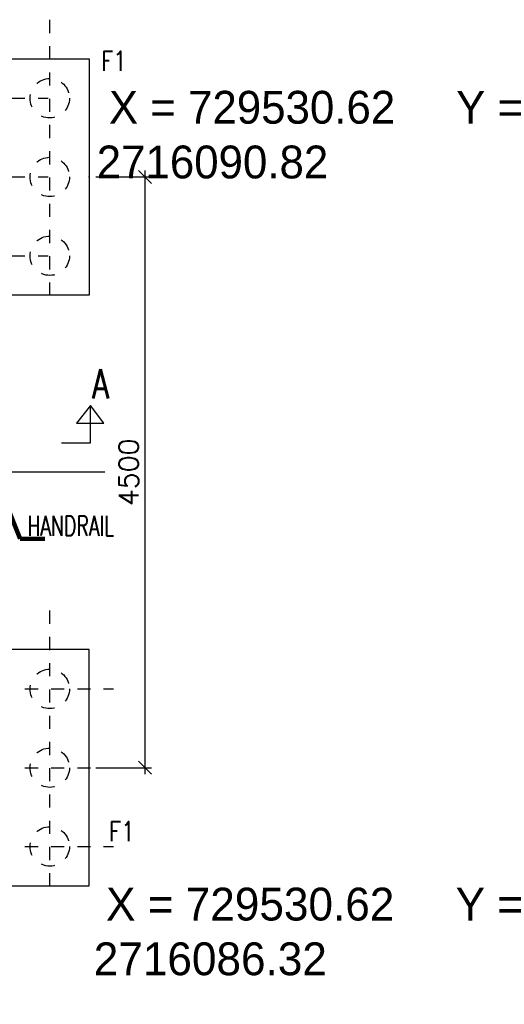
# Model space of a CAD drawing. Header units: inches. Extents: x 727810 to 1461440, y 2714588 to 5435005.
# Tile 145 of 233: x 729530.84 to 729534.54, y 2716084.52 to 2716092.02. Entities that reach past the tile are written whole.
import ezdxf

# ---------------------------------------------------------------- set-up
doc = ezdxf.new("R2010")
doc.units = ezdxf.units.IN
doc.header["$MEASUREMENT"] = 0
doc.linetypes.add('DIVIDEX2', pattern=[2.5, 1, -0.5, 0, -0.5, 0, -0.5])
doc.linetypes.add('HIDDEN', pattern=[0.375, 0.25, -0.125])
for name, color, linetype in [('DETAILS', 7, 'Continuous'), ('Inverter Room', 7, 'Continuous'), ('SCB', 7, 'Continuous')]:
    doc.layers.add(name, color=color, linetype=linetype)
doc.styles.add('RANJAN', font='romans.shx', dxfattribs={"width": 0.75})
doc.styles.add('ROMANS', font='ROMANS.shx', dxfattribs={"height": 10})
doc.styles.get("Standard").update_dxf_attribs({"font": 'arial.ttf'})
doc.dimstyles.new('DIM-', dxfattribs={"dimscale": 0, "dimtxt": 0.15, "dimasz": 0.15, "dimexe": 0, "dimexo": 0, "dimgap": 0.15, "dimtad": 1, "dimdec": 0, "dimlfac": 1000, "dimzin": 0, "dimdsep": 46, "dimtxsty": 'ROMANS', "dimblk": 'OBLIQUE', "dimcen": 0, "dimclrd": 6, "dimclre": 6, "dimclrt": 3, "dimadec": 0, "dimazin": 0, "dimtfac": 1, "dimtdec": 0, "dimtmove": 2, "dimatfit": 3, "dimfxl": 1, "dimtolj": 1, "dimtzin": 0, "dimarcsym": 2})
doc.dimstyles.new('ROMANS$0', dxfattribs={"dimscale": 100, "dimtxt": 100, "dimasz": 1, "dimexe": 0.5, "dimexo": 0.5, "dimgap": 0.5, "dimtad": 1, "dimdec": 0, "dimrnd": 5, "dimdsep": 46, "dimtxsty": 'ROMANS', "dimblk": 'OBLIQUE', "dimcen": 1, "dimdle": 0.5, "dimclrd": 6, "dimclre": 6, "dimclrt": 3, "dimadec": 0, "dimazin": 0, "dimtfac": 1, "dimtdec": 0, "dimtix": 1, "dimtmove": 0, "dimatfit": 3, "dimldrblk": 'OBLIQUE', "dimfxl": 1, "dimtolj": 1, "dimtzin": 0, "dimarcsym": 0})
doc.dimstyles.new('ROMANS$7', dxfattribs={"dimscale": 100, "dimtxt": 2.5, "dimasz": 2, "dimexe": 20, "dimexo": 20, "dimgap": 0.5, "dimtad": 1, "dimdec": 0, "dimrnd": 5, "dimzin": 0, "dimdsep": 46, "dimtxsty": 'ROMANS', "dimcen": 0.09, "dimdle": 20, "dimclrd": 256, "dimclre": 256, "dimclrt": 3, "dimadec": 0, "dimazin": 0, "dimtfac": 20, "dimtdec": 0, "dimtix": 1, "dimtmove": 2, "dimatfit": 3, "dimfxl": 1, "dimtolj": 1, "dimtzin": 0, "dimarcsym": 0})

# ---------------------------------------------------------------- blocks, each defined once
blk = doc.blocks.new('_Oblique')
at = {"color": 0, "linetype": 'ByBlock', "lineweight": -2}
blk.add_line((-0.5, -0.5), (0.5, 0.5), dxfattribs=at)
blk = doc.blocks.new('*D68')
at = {"layer": 'Inverter Room', "color": 6, "lineweight": -2, "ltscale": 0.5, "transparency": 16777216}
for p, q in [((2063337.606284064, -2319031.503205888), (2063337.606284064, -2323631.503205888)), ((2062961.739983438, -2319081.503205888), (2063387.606284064, -2319081.503205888)), ((2062961.739983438, -2323581.503205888), (2063387.606284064, -2323581.503205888))]:
    blk.add_line(p, q, dxfattribs=at)
at = {"layer": 'Inverter Room', "color": 0, "ltscale": 0.5, "transparency": 16777216}
for p in [(2062911.739983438, -2319081.503205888), (2062911.739983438, -2323581.503205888), (2063337.606284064, -2323581.503205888)]:
    blk.add_point(p, dxfattribs=at)
at = {"layer": 'Inverter Room', "color": 6, "lineweight": -2, "ltscale": 0.5, "transparency": 16777216, "xscale": 100, "yscale": 100, "zscale": 100}
for p, rotation in [((2063337.606284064, -2319081.503205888), 90), ((2063337.606284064, -2323581.503205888), 270)]:
    blk.add_blockref('_Oblique', p, dxfattribs=dict(at, rotation=rotation))
at = {"layer": 'Inverter Room', "color": 3, "ltscale": 0.5, "transparency": 16777216, "insert": (2063212.606284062, -2321331.503205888), "char_height": 150, "attachment_point": 5, "rotation": 90, "style": 'ROMANS'}
blk.add_mtext('\\A1;4500', dxfattribs=at)
blk = doc.blocks.new('dshshh')
at = {"layer": 'DETAILS', "linetype": 'DIVIDEX2', "ltscale": 0.5}
for p, q in [((2062611.739983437, -2319985.399470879), (2062611.739983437, -2317883.399470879)), ((2060522.266101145, -2318481.503205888), (2062598.266101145, -2318481.503205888)), ((2060522.266101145, -2319081.503205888), (2062598.266101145, -2319081.503205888)), ((2060522.266101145, -2319681.503205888), (2062598.266101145, -2319681.503205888)), ((2062611.739983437, -2324485.399470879), (2062611.739983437, -2322383.399470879)), ((2061022.266101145, -2322981.503205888), (2063098.266101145, -2322981.503205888)), ((2061022.266101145, -2323581.503205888), (2063098.266101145, -2323581.503205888)), ((2061022.266101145, -2324181.503205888), (2063098.266101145, -2324181.503205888))]:
    blk.add_line(p, q, dxfattribs=at)
at = {"layer": 'Inverter Room', "ltscale": 2}
blk.add_line((2063030.815499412, -2321331.503205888), (2052980.62100203, -2321331.503205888), dxfattribs=at)
at = {"layer": 'Inverter Room', "color": 4, "ltscale": 0.5}
for points in [[(2062911.739983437, -2319981.503205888), (2061411.739983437, -2319981.503205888), (2061411.739983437, -2318181.503205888), (2062911.739983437, -2318181.503205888)], [(2062911.739983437, -2322681.503205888), (2061411.739983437, -2322681.503205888), (2061411.739983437, -2324481.503205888), (2062911.739983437, -2324481.503205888)]]:
    blk.add_lwpolyline(points, close=True, dxfattribs=at)
at = {"layer": 'Inverter Room', "color": 4, "linetype": 'Continuous'}
blk.add_lwpolyline([(2062701.874518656, -2321107.442283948), (2062921.900982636, -2321107.442283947), (2062921.900982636, -2320822.105278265), (2062816.325006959, -2320955.89959099), (2063024.118889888, -2320955.89959099), (2062921.900982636, -2320822.105278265)], dxfattribs=at)
at = {"layer": 'Inverter Room', "color": 8, "linetype": 'HIDDEN', "ltscale": 2}
for centre in [(2062611.739983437, -2318481.503205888), (2062611.739983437, -2319081.503205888), (2062611.739983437, -2319681.503205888), (2062611.739983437, -2322981.503205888), (2062611.739983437, -2323581.503205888), (2062611.739983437, -2324181.503205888)]:
    blk.add_circle(centre, 150, dxfattribs=at)
at = {"layer": 'Inverter Room', "color": 3, "linetype": 'Continuous', "style": 'ROMANS', "width": 0.8}
for p in [(2063002.861703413, -2318271.918308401), (2063062.682460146, -2324141.840392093)]:
    blk.add_text('F1', height=150, dxfattribs=at).set_placement(p)
at = {"layer": 'Inverter Room', "color": 2, "linetype": 'Continuous', "ltscale": 0.6, "style": 'RANJAN', "width": 0.75}
blk.add_text('A', height=225, dxfattribs=at).set_placement((2062934.261825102, -2320770.09107267))
at = {"layer": 'Inverter Room', "color": 3, "style": 'ROMANS', "width": 0.7}
blk.add_text('HANDRAIL', height=150, dxfattribs=at).set_placement((2062440.853174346, -2321814.17488211))
at = {"layer": 'Inverter Room', "ltscale": 0.5}
dim = blk.add_linear_dim(base=(2063337.606284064, -2323581.503205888), p1=(2062911.739983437, -2319081.503205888), p2=(2062911.739983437, -2323581.503205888), angle=90, dimstyle='ROMANS$0', override={"dimtxt": 150, "dimfxl": 0.75, "dimarcsym": 1}, dxfattribs=at)
dim.commit()
dim.dimension.update_dxf_attribs({"geometry": '*D68', "text_midpoint": (2063212.606284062, -2321331.503205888)})
at = {"layer": 'Inverter Room'}
blk.add_leader([(2062226.624825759, -2321444.119428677), (2062386.671135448, -2321839.381102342), (2062572.854191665, -2321839.381102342)], dimstyle='DIM-', override={"dimscale": 50, "dimtxt": 2.5, "dimasz": 2.299999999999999, "dimexe": 1, "dimexo": 1, "dimgap": 0.5, "dimtad": 0, "dimdle": 1, "dimlwd": 65535, "dimlwe": 65535}, dxfattribs=at)

msp = doc.modelspace()

# ---------------------------------------------------------------- block references
at = {"layer": 'DETAILS', "xscale": 0.000999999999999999, "yscale": 0.000999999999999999, "zscale": 0.000999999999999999}
msp.add_blockref('dshshh', (727468.4616882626, 2718409.904266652, 0.4389811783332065), dxfattribs=at)

# ---------------------------------------------------------------- next in the draw order: texts
at = {"layer": 'SCB', "color": 3, "lineweight": 40, "char_height": 0.25, "attachment_point": 1}
for s, insert, width in [(' X = 729530.62     Y = 2716090.82', (729531.4306514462, 2716091.478696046), 3.669822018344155), (' X = 729530.62     Y = 2716090.82', (729531.4306514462, 2716091.478696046), 3.669822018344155), (' X = 729530.62     Y = 2716086.32', (729531.4080446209, 2716085.408475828), 3.669161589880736), (' X = 729530.62     Y = 2716086.32', (729531.4080446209, 2716085.408475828), 3.669161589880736)]:
    msp.add_mtext(s, dxfattribs=dict(at, insert=insert, width=width))

# ---------------------------------------------------------------- next in the draw order: leaders
at = {"layer": 'Inverter Room', "ltscale": 0.5}
msp.add_leader([(729539.0234080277, 2716090.922763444, 0.4389811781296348), (729538.7826889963, 2716089.939767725, 0.4389811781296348), (729538.2160876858, 2716089.947417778, 0.4389811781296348)], dimstyle='ROMANS$7', override={"dimtxt": 150, "dimgap": 0.5, "dimtad": 0, "dimtfill": 1, "dimarcsym": 1}, dxfattribs=at)

doc.saveas('drawing.dxf')
